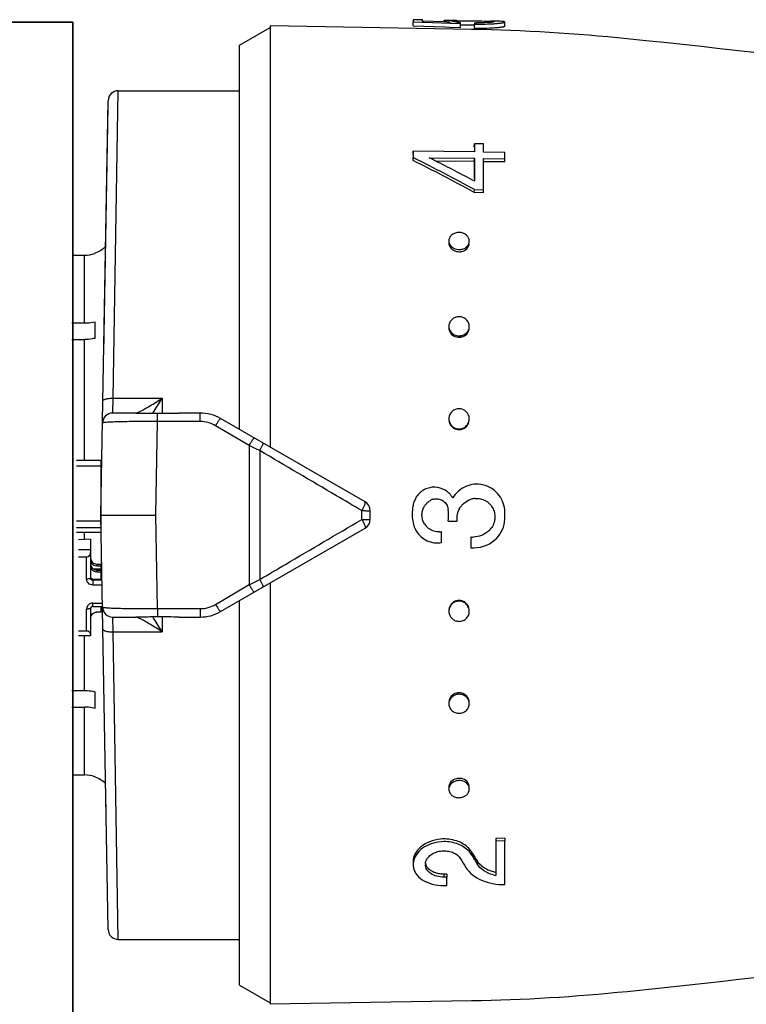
# Model space of a CAD drawing. Header units: millimetres. Extents: x 1279 to 58476, y -6899 to 74987.
# Tile 73 of 157: x 17145 to 17181, y -3103 to -3055. Entities that reach past the tile are written whole.
import ezdxf

# ---------------------------------------------------------------- set-up
doc = ezdxf.new("R2010")
doc.units = ezdxf.units.MM
doc.layers.add('UT_ZAŘÍZENÍ - OT', color=3, linetype='Continuous', lineweight=35)

msp = doc.modelspace()

# ---------------------------------------------------------------- linework, layer by layer
at = {"color": 0, "linetype": 'Continuous'}
for p, q in [((17155.874, -3056.085), (17157.374, -3055.219)), ((17157.374, -3055.145), (17157.374, -3075.79)), ((17167.242, -3055.318), (17157.374, -3055.145)), ((17164.375, -3055.144), (17164.378, -3054.945)), ((17164.375, -3055.144), (17165.924, -3055.198)), ((17164.378, -3054.84), (17164.378, -3054.945)), ((17164.828, -3054.848), (17164.378, -3054.84)), ((17164.378, -3054.945), (17164.827, -3054.96)), ((17164.827, -3054.96), (17164.895, -3054.963)), ((17164.828, -3054.916), (17164.828, -3054.848)), ((17165.888, -3054.95), (17164.828, -3054.916)), ((17164.895, -3054.963), (17166.186, -3055.008)), ((17165.878, -3054.896), (17165.877, -3054.949)), ((17166.19, -3054.959), (17165.888, -3054.95)), ((17165.924, -3055.198), (17166.182, -3055.207)), ((17166.041, -3054.955), (17166.041, -3054.94)), ((17166.182, -3055.207), (17166.699, -3055.226)), ((17166.186, -3055.008), (17166.272, -3055.011)), ((17166.272, -3055.011), (17166.702, -3055.027)), ((17166.478, -3054.954), (17166.479, -3054.89)), ((17166.699, -3055.226), (17166.702, -3055.027)), ((17166.7, -3055.087), (17166.732, -3055.087)), ((17166.702, -3055.027), (17166.702, -3054.974)), ((17167.311, -3055.094), (17167.386, -3055.095)), ((17167.312, -3054.894), (17167.434, -3054.896)), ((17167.384, -3055.255), (17167.388, -3055.056)), ((17167.388, -3054.993), (17167.388, -3055.056)), ((17168.226, -3054.907), (17168.214, -3054.907)), ((17168.225, -3054.967), (17168.226, -3054.921)), ((17168.241, -3054.908), (17168.226, -3054.907)), ((17168.874, -3055.154), (17168.878, -3054.954)), ((17155.874, -3074.924), (17155.874, -3056.085)), ((17149.774, -3067.383), (17149.929, -3058.319)), ((17149.929, -3058.319), (17155.874, -3058.319)), ((17149.074, -3079.119), (17149.429, -3058.81)), ((17149.213, -3071.185), (17149.424, -3059.06)), ((17167.374, -3061.069), (17167.378, -3060.918)), ((17167.378, -3060.918), (17167.378, -3061.324)), ((17167.828, -3060.924), (17167.378, -3060.918)), ((17167.828, -3061.33), (17167.828, -3060.924)), ((17164.375, -3061.432), (17164.378, -3061.285)), ((17164.378, -3061.285), (17164.378, -3061.597)), ((17167.378, -3061.324), (17164.378, -3061.285)), ((17168.878, -3061.343), (17167.828, -3061.33)), ((17168.878, -3061.654), (17168.878, -3061.343)), ((17164.375, -3061.741), (17164.378, -3061.597)), ((17164.378, -3061.597), (17164.434, -3061.625)), ((17165.164, -3061.607), (17167.378, -3061.635)), ((17165.219, -3061.635), (17165.164, -3061.607)), ((17165.457, -3061.755), (17167.374, -3061.779)), ((17167.374, -3061.779), (17167.378, -3061.635)), ((17167.374, -3061.779), (17167.374, -3062.637)), ((17167.378, -3061.635), (17167.378, -3062.754)), ((17167.824, -3061.785), (17168.874, -3061.798)), ((17167.828, -3063.173), (17167.828, -3061.641)), ((17167.828, -3061.641), (17168.878, -3061.654)), ((17168.874, -3061.798), (17168.878, -3061.654)), ((17167.322, -3063.271), (17167.374, -3063.299)), ((17167.374, -3063.299), (17167.378, -3063.168)), ((17167.374, -3063.299), (17167.824, -3063.304)), ((17167.378, -3063.168), (17167.828, -3063.173)), ((17167.824, -3063.304), (17167.828, -3063.173)), ((17148.774, -3066.283), (17148.774, -3066.296)), ((17147.704, -3066.382), (17148.274, -3066.382)), ((17148.274, -3069.706), (17148.274, -3066.382)), ((17149.672, -3073.394), (17149.774, -3067.383)), ((17147.656, -3069.706), (17148.274, -3069.706)), ((17148.774, -3069.645), (17148.774, -3070.459)), ((17147.649, -3070.519), (17148.274, -3070.519)), ((17148.274, -3076.445), (17148.274, -3070.519)), ((17149.653, -3074.119), (17149.672, -3073.394)), ((17149.672, -3073.394), (17152.074, -3073.394)), ((17152.074, -3073.394), (17152.074, -3074.128)), ((17150.81, -3074.119), (17149.653, -3074.119)), ((17151.775, -3079.119), (17151.847, -3074.534)), ((17151.847, -3074.534), (17151.847, -3074.127)), ((17153.944, -3074.534), (17151.847, -3074.534)), ((17153.944, -3074.119), (17152.917, -3074.119)), ((17153.944, -3074.534), (17153.944, -3074.119)), ((17162.024, -3078.475), (17154.944, -3074.387)), ((17156.34, -3075.707), (17154.694, -3074.739)), ((17156.34, -3075.707), (17156.34, -3082.531)), ((17156.861, -3075.963), (17156.861, -3082.275)), ((17149.074, -3076.445), (17147.874, -3076.445)), ((17149.074, -3076.445), (17149.074, -3079.967)), ((17149.074, -3076.729), (17147.874, -3076.729)), ((17161.861, -3079.335), (17161.861, -3078.904)), ((17162.274, -3079.331), (17162.274, -3078.908)), ((17149.429, -3099.428), (17149.074, -3079.119)), ((17149.074, -3079.119), (17151.775, -3079.119)), ((17151.847, -3083.704), (17151.775, -3079.119)), ((17149.074, -3079.425), (17147.874, -3079.425)), ((17149.074, -3079.74), (17147.874, -3079.74)), ((17154.944, -3083.851), (17162.024, -3079.764)), ((17166.088, -3079.422), (17166.538, -3079.422)), ((17149.074, -3079.967), (17147.874, -3079.967)), ((17148.574, -3080.294), (17147.974, -3080.327)), ((17148.274, -3080.31), (17148.274, -3079.967)), ((17148.574, -3080.294), (17148.574, -3082.217)), ((17165.768, -3080.463), (17165.768, -3079.928)), ((17167.198, -3080.191), (17167.198, -3080.725)), ((17148.574, -3080.825), (17147.974, -3080.825)), ((17148.374, -3081.177), (17147.974, -3081.177)), ((17148.374, -3082.256), (17148.374, -3081.177)), ((17149.12, -3081.768), (17148.711, -3081.768)), ((17148.874, -3081.523), (17148.874, -3081.621)), ((17148.874, -3081.523), (17149.074, -3081.523)), ((17149.074, -3081.621), (17148.874, -3081.621)), ((17149.072, -3081.737), (17149.12, -3081.734)), ((17149.074, -3081.523), (17149.074, -3081.768)), ((17149.12, -3081.734), (17149.114, -3081.411)), ((17148.674, -3082.257), (17148.674, -3082.55)), ((17148.674, -3082.257), (17149.074, -3082.257)), ((17148.874, -3081.816), (17148.874, -3081.913)), ((17148.874, -3081.816), (17149.074, -3081.816)), ((17149.074, -3081.913), (17148.874, -3081.913)), ((17149.074, -3081.816), (17149.074, -3082.257)), ((17149.074, -3081.963), (17149.124, -3081.963)), ((17149.074, -3082.159), (17149.127, -3082.159)), ((17149.13, -3082.315), (17148.674, -3082.315)), ((17149.134, -3082.55), (17148.674, -3082.55)), ((17154.694, -3083.5), (17156.34, -3082.531)), ((17157.374, -3082.448), (17157.374, -3103.093)), ((17148.374, -3084.806), (17148.374, -3083.727)), ((17148.574, -3083.688), (17148.574, -3085.042)), ((17148.674, -3083.594), (17148.674, -3083.433)), ((17148.674, -3083.433), (17149.149, -3083.433)), ((17148.674, -3083.594), (17149.152, -3083.594)), ((17149.074, -3083.594), (17149.074, -3083.875)), ((17151.847, -3083.704), (17153.944, -3083.704)), ((17151.847, -3083.704), (17151.847, -3084.112)), ((17153.944, -3083.704), (17153.944, -3084.119)), ((17155.874, -3102.153), (17155.874, -3083.314)), ((17149.074, -3083.875), (17148.874, -3083.875)), ((17149.653, -3084.119), (17150.81, -3084.119)), ((17149.672, -3084.844), (17149.653, -3084.119)), ((17152.074, -3084.11), (17152.074, -3084.844)), ((17152.917, -3084.119), (17153.944, -3084.119)), ((17148.374, -3084.806), (17147.974, -3084.806)), ((17148.574, -3085.042), (17147.974, -3085.042)), ((17148.274, -3087.719), (17148.274, -3085.042)), ((17149.672, -3084.844), (17152.074, -3084.844)), ((17149.774, -3090.855), (17149.672, -3084.844)), ((17147.649, -3087.719), (17148.274, -3087.719)), ((17148.774, -3087.78), (17148.774, -3088.593)), ((17147.656, -3088.532), (17148.274, -3088.532)), ((17148.274, -3091.856), (17148.274, -3088.532)), ((17149.929, -3099.919), (17149.774, -3090.855)), ((17147.704, -3091.856), (17148.274, -3091.856)), ((17148.774, -3091.942), (17148.774, -3091.955)), ((17149.329, -3093.734), (17149.314, -3092.872)), ((17168.874, -3094.96), (17168.424, -3094.965)), ((17168.424, -3094.965), (17168.428, -3095.097)), ((17168.878, -3095.091), (17168.428, -3095.097)), ((17168.428, -3095.097), (17168.428, -3096.785)), ((17168.874, -3094.96), (17168.878, -3095.091)), ((17168.878, -3097.234), (17168.878, -3095.091)), ((17167.252, -3095.649), (17167.256, -3095.787)), ((17167.281, -3095.696), (17167.252, -3095.649)), ((17167.397, -3096.025), (17167.369, -3095.977)), ((17167.507, -3096.072), (17167.511, -3096.213)), ((17166.025, -3096.717), (17165.875, -3096.719)), ((17165.875, -3096.719), (17165.878, -3096.865)), ((17166.025, -3096.717), (17166.028, -3096.863)), ((17166.028, -3096.863), (17165.878, -3096.865)), ((17166.028, -3097.271), (17166.028, -3096.863)), ((17165.878, -3097.273), (17166.028, -3097.271)), ((17149.929, -3099.919), (17155.874, -3099.919)), ((17155.874, -3102.153), (17157.374, -3103.019)), ((17167.242, -3102.921), (17157.374, -3103.093))]:
    msp.add_line(p, q, dxfattribs=at)
for centre, radius, start, end in [((17166.154, -3068.1), 13.227, 89.4411, 89.8689), ((17166.054, -3077.896), 23.023, 89.1611, 89.4301), ((17165.769, -3096.997), 42.126, 88.9967, 89.1537), ((17166.629, -3060.168), 5.28, 90.802, 91.6255), ((17167.065, -3049.608), 5.379, 264.4209, 265.2299), ((17167.151, -3048.566), 6.424, 265.2378, 265.9935), ((17167.562, -3044.965), 10.03, 269.0062, 269.6233), ((17167.605, -3042.514), 12.544, 269.0086, 269.7243), ((17167.685, -3045.356), 9.899, 272.5844, 273.3433), ((17167.686, -3045.224), 9.833, 272.604, 273.3682), ((17168.025, -3057.472), 2.559, 85.7717, 86.5413), ((17168.081, -3056.703), 1.789, 85.3674, 85.7466), ((17167.61, -3090.642), 35.74, 88.7845, 88.9876), ((17167.758, -3046.627), 8.626, 273.3493, 274.1441), ((17167.759, -3046.478), 8.577, 273.3742, 274.1744), ((17165.672, -3145.304), 90, 84.13647, 89), ((17123.786, -3553.159), 500, 80.7849, 84.13647), ((17149.929, -3058.819), 0.5, 90, 178.9973), ((17117.353, -3155.936), 105.279, 61.6647, 63.47201), ((17117.089, -3155.559), 105.191, 61.44046, 63.25103), ((17120.457, -3150.535), 99.533, 63.12099, 63.27442), ((17117.545, -3156.222), 105.923, 61.93543, 63.10673), ((17166.454, -3065.79), 0.33, 178.1966, 179.9988), ((17166.785, -3065.799), 0.34, 350.7701, 358.1614), ((17148.272, -3064.873), 1.509, 270.0706, 289.42), ((17148.274, -3064.869), 1.5, 289.4712, 313.3508), ((17166.631, -3065.632), 0.582, 256.3839, 269.3877), ((17166.634, -3065.53), 0.577, 256.3453, 269.3858), ((17166.63, -3065.642), 0.572, 269.4844, 276.215), ((17166.633, -3065.54), 0.567, 269.4846, 276.231), ((17166.629, -3065.632), 0.583, 276.2044, 282.5615), ((17166.632, -3065.529), 0.578, 276.2208, 282.5995), ((17166.542, -3069.939), 0.417, 180.044, 188.3148), ((17166.713, -3069.87), 0.415, 357.3732, 359.9964), ((17166.628, -3069.889), 0.519, 269.6646, 277.0861), ((17166.631, -3069.82), 0.515, 269.6648, 277.1036), ((17166.626, -3069.874), 0.533, 277.0798, 284.0515), ((17166.629, -3069.806), 0.529, 277.098, 284.093), ((17131.291, -3060.872), 24.264, 327.1853, 328.9302), ((17135.248, -3063.417), 19.559, 326.8086, 327.1686), ((17149.653, -3074.619), 0.5, 90, 179.0027), ((17153.944, -3076.119), 2, 60, 90), ((17153.943, -3076.013), 1.479, 59.4874, 89.9707), ((17166.657, -3074.404), 0.471, 354.8154, 359.9851), ((17166.626, -3074.442), 0.492, 269.8571, 277.6864), ((17166.629, -3074.411), 0.488, 269.8574, 277.7049), ((17166.624, -3074.425), 0.509, 277.6834, 285.011), ((17166.627, -3074.394), 0.505, 277.7025, 285.0544), ((17048.779, -3295.08), 244.324, 63.74449, 63.88063), ((17149.174, -3077.275), 0.0994, 180.0197, 226.4078), ((17149.174, -3077.263), 0.301, 250.5574, 255.9901), ((17165.417, -3078.811), 1.054, 158.3318, 164.7886), ((17165.434, -3078.818), 1.073, 152.1571, 158.3337), ((17165.439, -3078.82), 1.078, 145.9704, 152.1594), ((17165.517, -3078.89), 0.569, 108.7448, 116.1595), ((17165.519, -3078.897), 0.576, 101.6028, 108.7468), ((17167.491, -3079.231), 0.927, 100.7837, 106.9207), ((17167.481, -3079.182), 0.878, 93.8951, 100.7379), ((17149.174, -3078.891), 0.3, 107.6465, 109.446), ((17161.774, -3078.908), 0.5, 0, 60), ((17166.329, -3079.058), 1.999, 164.808, 168.1654), ((17165.635, -3079.121), 0.828, 140.8707, 150.3087), ((17165.642, -3079.126), 0.836, 130.1716, 140.8695), ((17163.792, -3079.119), 2.316, 352.4805, 7.1832), ((17167.501, -3079.273), 0.97, 138.9557, 147.5387), ((17167.495, -3079.269), 0.963, 129.9881, 138.9243), ((17166.216, -3079.119), 2.661, 352.617, 5.7964), ((17161.774, -3079.331), 0.5, 300, 0), ((17165.537, -3079.282), 1.181, 194.6023, 200.5271), ((17165.583, -3079.264), 1.23, 200.5407, 209.4474), ((17165.597, -3079.257), 1.247, 209.4292, 211.6367), ((17165.646, -3079.111), 0.841, 211.8891, 219.0761), ((17165.639, -3079.118), 0.831, 219.0533, 232.0289), ((17167.317, -3079.076), 1.119, 312.7756, 319.0143), ((17167.487, -3079.225), 0.893, 319.047, 325.886), ((17165.626, -3079.156), 0.785, 273.2244, 280.4384), ((17167.316, -3079.093), 1.104, 263.8642, 270.1259), ((17167.315, -3079.085), 1.644, 265.8993, 310.2058), ((17148.864, -3081.326), 0.29, 180.0444, 214.054), ((17048.779, -2863.158), 244.324, 296.11937, 296.25551), ((17148.662, -3083.688), 0.0882, 171.3392, 179.9631), ((17149.653, -3083.619), 0.5, 181, 270), ((17153.943, -3082.226), 1.479, 270.0293, 300.5126), ((17166.629, -3083.815), 0.51, 98.0269, 105.3394), ((17166.632, -3083.846), 0.507, 98.0461, 105.3827), ((17166.626, -3083.797), 0.493, 90.2068, 98.0303), ((17166.63, -3083.828), 0.489, 90.2071, 98.0487), ((17134.906, -3095.044), 19.968, 32.8351, 33.1877), ((17131.37, -3097.317), 24.171, 31.0665, 32.8181), ((17153.944, -3082.119), 2, 270, 300), ((17166.609, -3083.837), 0.481, 185.0847, 187.79), ((17166.63, -3088.368), 0.537, 97.7954, 104.7367), ((17166.634, -3088.436), 0.533, 97.8136, 104.7779), ((17166.628, -3088.351), 0.52, 90.3923, 97.8022), ((17166.632, -3088.419), 0.516, 90.3925, 97.8198), ((17148.272, -3093.366), 1.509, 70.58, 89.9294), ((17148.274, -3093.369), 1.5, 46.6492, 70.5288), ((17166.632, -3092.612), 0.588, 97.2668, 103.5858), ((17166.635, -3092.715), 0.584, 97.2832, 103.6235), ((17166.63, -3092.598), 0.574, 90.5617, 97.2781), ((17166.634, -3092.7), 0.569, 90.5618, 97.294), ((17166.63, -3092.587), 0.563, 89.5723, 90.5364), ((17166.633, -3092.705), 0.574, 77.3795, 90.4724), ((17166.629, -3092.603), 0.579, 77.4233, 89.5238), ((17166.785, -3092.439), 0.34, 1.8386, 9.2299), ((17166.454, -3092.449), 0.33, 180.0012, 181.8034), ((17165.898, -3096.975), 1.981, 90.6662, 95.2549), ((17165.897, -3096.943), 1.949, 86.3178, 90.6522), ((17166.293, -3096.374), 1.129, 37.3043, 43.3274), ((17166.388, -3096.301), 1.009, 30.6653, 37.3109), ((17207.65, -3071.9), 46.929, 210.5968, 210.8677), ((17206.802, -3072.068), 46.046, 210.8741, 211.1479), ((17165.437, -3096.243), 0.458, 173.0331, 181.3955), ((17205.182, -3073.004), 44.808, 210.827, 211.4577), ((17205.45, -3072.885), 44.466, 211.1479, 211.4291), ((17205.928, -3072.931), 44.921, 210.9365, 211.2166), ((17168.298, -3095.587), 0.927, 211.491, 218.2851), ((17168.377, -3095.525), 1.027, 218.2854, 224.5012), ((17168.812, -3094.915), 1.908, 254.2381, 258.3711), ((17123.786, -2605.08), 500, 275.86353, 279.22391), ((17149.929, -3099.419), 0.5, 181, 270), ((17165.672, -3012.934), 90, 271, 275.86353)]:
    msp.add_arc(centre, radius, start, end, dxfattribs=at)
for centre, major_axis, ratio, start_param, end_param in [((17148.374, -3080.942), (0, -0.235), 0.85043, 0, 1.570796), ((17148.374, -3084.963), (-0.2, 0), 0.785695, 3.141593, 4.712389)]:
    msp.add_ellipse(centre, major_axis=major_axis, ratio=ratio, start_param=start_param, end_param=end_param, dxfattribs=at)
for points, knots in [([(17165.928, -3054.882), (17165.916, -3054.883), (17165.899, -3054.885), (17165.883, -3054.89), (17165.878, -3054.894), (17165.878, -3054.896)], [0, 0, 0, 0, 0.708486, 0.898996, 1, 1, 1, 1]), ([(17165.878, -3054.896), (17165.878, -3054.901), (17165.896, -3054.909), (17165.924, -3054.918), (17165.978, -3054.929), (17166.018, -3054.936), (17166.041, -3054.94)], [0, 0, 0, 0, 0.080473, 0.272652, 0.58028, 1, 1, 1, 1]), ([(17166.028, -3054.875), (17166.017, -3054.875), (17165.984, -3054.877), (17165.951, -3054.879), (17165.928, -3054.882)], [0, 0, 0, 0, 0.312325, 1, 1, 1, 1]), ([(17166.184, -3054.873), (17166.169, -3054.873), (17166.117, -3054.873), (17166.065, -3054.874), (17166.028, -3054.875)], [0, 0, 0, 0, 0.28218, 1, 1, 1, 1]), ([(17166.041, -3054.94), (17166.052, -3054.941), (17166.102, -3054.949), (17166.152, -3054.955), (17166.19, -3054.959)], [0, 0, 0, 0, 0.219199, 1, 1, 1, 1]), ([(17166.276, -3054.912), (17166.276, -3054.909), (17166.286, -3054.904), (17166.294, -3054.903), (17166.3, -3054.902)], [0, 0, 0, 0, 0.306489, 1, 1, 1, 1]), ([(17166.542, -3054.961), (17166.504, -3054.957), (17166.439, -3054.95), (17166.363, -3054.939), (17166.318, -3054.93), (17166.295, -3054.924), (17166.283, -3054.919), (17166.276, -3054.914), (17166.276, -3054.912)], [0, 0, 0, 0, 0.416564, 0.727805, 0.840468, 0.923103, 0.975235, 1, 1, 1, 1]), ([(17166.3, -3054.902), (17166.304, -3054.901), (17166.327, -3054.898), (17166.35, -3054.896), (17166.368, -3054.895)], [0, 0, 0, 0, 0.191517, 1, 1, 1, 1]), ([(17166.368, -3054.895), (17166.376, -3054.894), (17166.413, -3054.892), (17166.45, -3054.891), (17166.479, -3054.89)], [0, 0, 0, 0, 0.216654, 1, 1, 1, 1]), ([(17166.555, -3054.889), (17166.569, -3054.888), (17166.628, -3054.888), (17166.688, -3054.888), (17166.734, -3054.888)], [0, 0, 0, 0, 0.229978, 1, 1, 1, 1]), ([(17166.732, -3055.087), (17166.776, -3055.088), (17166.969, -3055.088), (17167.162, -3055.091), (17167.311, -3055.094)], [0, 0, 0, 0, 0.228577, 1, 1, 1, 1]), ([(17166.734, -3054.888), (17166.778, -3054.888), (17166.97, -3054.888), (17167.163, -3054.891), (17167.312, -3054.894)], [0, 0, 0, 0, 0.228486, 1, 1, 1, 1]), ([(17167.384, -3055.255), (17167.449, -3055.256), (17167.698, -3055.258), (17167.948, -3055.254), (17168.131, -3055.245)], [0, 0, 0, 0, 0.261104, 1, 1, 1, 1]), ([(17167.434, -3054.896), (17167.573, -3054.898), (17167.822, -3054.904), (17168.071, -3054.911), (17168.18, -3054.918)], [0, 0, 0, 0, 0.5608, 1, 1, 1, 1]), ([(17168.137, -3054.976), (17168.093, -3054.979), (17167.88, -3054.993), (17167.666, -3054.996), (17167.496, -3054.995)], [0, 0, 0, 0, 0.202928, 1, 1, 1, 1]), ([(17167.545, -3055.058), (17167.596, -3055.058), (17167.792, -3055.058), (17167.988, -3055.053), (17168.133, -3055.047)], [0, 0, 0, 0, 0.261385, 1, 1, 1, 1]), ([(17168.335, -3054.942), (17168.335, -3054.943), (17168.33, -3054.947), (17168.314, -3054.953), (17168.276, -3054.961), (17168.214, -3054.969), (17168.165, -3054.973), (17168.137, -3054.976)], [0, 0, 0, 0, 0.026104, 0.078509, 0.271488, 0.580502, 1, 1, 1, 1]), ([(17168.226, -3054.921), (17168.241, -3054.922), (17168.267, -3054.924), (17168.3, -3054.929), (17168.321, -3054.933), (17168.333, -3054.937), (17168.335, -3054.94)], [0, 0, 0, 0, 0.402142, 0.703286, 0.901798, 1, 1, 1, 1]), ([(17168.335, -3054.94), (17168.335, -3054.94), (17168.335, -3054.941), (17168.335, -3054.941), (17168.335, -3054.942)], [0, 0, 0, 0, 0.519614, 1, 1, 1, 1]), ([(17168.798, -3054.929), (17168.742, -3054.922), (17168.598, -3054.916), (17168.455, -3054.912), (17168.368, -3054.91)], [0, 0, 0, 0, 0.393124, 1, 1, 1, 1]), ([(17168.382, -3055.231), (17168.451, -3055.226), (17168.549, -3055.217), (17168.67, -3055.203), (17168.741, -3055.193), (17168.796, -3055.184), (17168.838, -3055.174), (17168.861, -3055.166), (17168.874, -3055.158), (17168.874, -3055.154)], [0, 0, 0, 0, 0.416026, 0.586157, 0.728535, 0.841423, 0.923955, 0.976034, 1, 1, 1, 1]), ([(17168.384, -3055.032), (17168.453, -3055.027), (17168.551, -3055.018), (17168.673, -3055.004), (17168.744, -3054.994), (17168.799, -3054.984), (17168.841, -3054.974), (17168.864, -3054.967), (17168.878, -3054.958), (17168.878, -3054.954)], [0, 0, 0, 0, 0.415889, 0.585993, 0.728367, 0.841268, 0.923827, 0.975949, 1, 1, 1, 1]), ([(17168.858, -3054.941), (17168.854, -3054.94), (17168.834, -3054.934), (17168.814, -3054.931), (17168.798, -3054.929)], [0, 0, 0, 0, 0.194984, 1, 1, 1, 1]), ([(17168.878, -3054.954), (17168.878, -3054.951), (17168.87, -3054.945), (17168.863, -3054.942), (17168.858, -3054.941)], [0, 0, 0, 0, 0.34526, 1, 1, 1, 1]), ([(17166.628, -3065.266), (17166.564, -3065.266), (17166.439, -3065.285), (17166.275, -3065.369), (17166.161, -3065.503), (17166.13, -3065.614), (17166.128, -3065.668)], [0, 0, 0, 0, 0.270385, 0.528616, 0.769944, 1, 1, 1, 1]), ([(17167.128, -3065.699), (17167.13, -3065.643), (17167.103, -3065.527), (17166.991, -3065.383), (17166.823, -3065.29), (17166.694, -3065.267), (17166.628, -3065.266)], [0, 0, 0, 0, 0.229393, 0.470966, 0.729703, 1, 1, 1, 1]), ([(17166.125, -3065.79), (17166.125, -3065.882), (17166.21, -3066.078), (17166.394, -3066.174), (17166.494, -3066.198)], [0, 0, 0, 0, 0.47302, 1, 1, 1, 1]), ([(17166.128, -3065.668), (17166.127, -3065.716), (17166.145, -3065.815), (17166.199, -3065.9), (17166.232, -3065.937)], [0, 0, 0, 0, 0.488775, 1, 1, 1, 1]), ([(17166.755, -3066.2), (17166.845, -3066.18), (17167.013, -3066.101), (17167.107, -3065.936), (17167.12, -3065.853)], [0, 0, 0, 0, 0.524629, 1, 1, 1, 1]), ([(17167.024, -3065.945), (17167.055, -3065.911), (17167.105, -3065.834), (17167.126, -3065.743), (17167.128, -3065.699)], [0, 0, 0, 0, 0.509651, 1, 1, 1, 1]), ([(17166.232, -3065.937), (17166.249, -3065.956), (17166.324, -3066.027), (17166.422, -3066.072), (17166.498, -3066.091)], [0, 0, 0, 0, 0.24218, 1, 1, 1, 1]), ([(17166.758, -3066.093), (17166.784, -3066.087), (17166.882, -3066.058), (17166.973, -3066.001), (17167.024, -3065.945)], [0, 0, 0, 0, 0.260211, 1, 1, 1, 1]), ([(17148.274, -3069.706), (17148.317, -3069.706), (17148.485, -3069.701), (17148.652, -3069.676), (17148.774, -3069.645)], [0, 0, 0, 0, 0.252472, 1, 1, 1, 1]), ([(17166.628, -3069.402), (17166.505, -3069.401), (17166.312, -3069.468), (17166.163, -3069.666), (17166.131, -3069.785), (17166.129, -3069.844)], [0, 0, 0, 0, 0.507384, 0.755665, 1, 1, 1, 1]), ([(17167.128, -3069.87), (17167.128, -3069.809), (17167.1, -3069.685), (17166.989, -3069.529), (17166.822, -3069.427), (17166.693, -3069.402), (17166.628, -3069.402)], [0, 0, 0, 0, 0.241806, 0.488407, 0.741812, 1, 1, 1, 1]), ([(17166.129, -3069.844), (17166.126, -3069.895), (17166.136, -3069.963), (17166.16, -3070.027), (17166.167, -3070.042)], [0, 0, 0, 0, 0.747031, 1, 1, 1, 1]), ([(17166.129, -3069.999), (17166.142, -3070.09), (17166.229, -3070.269), (17166.402, -3070.366), (17166.494, -3070.39)], [0, 0, 0, 0, 0.489899, 1, 1, 1, 1]), ([(17166.167, -3070.042), (17166.196, -3070.109), (17166.289, -3070.231), (17166.426, -3070.299), (17166.498, -3070.318)], [0, 0, 0, 0, 0.492845, 1, 1, 1, 1]), ([(17166.755, -3070.392), (17166.847, -3070.369), (17167.02, -3070.274), (17167.107, -3070.096), (17167.12, -3070.006)], [0, 0, 0, 0, 0.510101, 1, 1, 1, 1]), ([(17166.758, -3070.319), (17166.82, -3070.304), (17166.939, -3070.251), (17167.028, -3070.156), (17167.061, -3070.103)], [0, 0, 0, 0, 0.506643, 1, 1, 1, 1]), ([(17167.061, -3070.103), (17167.07, -3070.087), (17167.106, -3070.02), (17167.125, -3069.945), (17167.128, -3069.889)], [0, 0, 0, 0, 0.253103, 1, 1, 1, 1]), ([(17148.774, -3070.459), (17148.734, -3070.469), (17148.57, -3070.504), (17148.401, -3070.519), (17148.274, -3070.519)], [0, 0, 0, 0, 0.247091, 1, 1, 1, 1]), ([(17149.172, -3073.523), (17149.172, -3073.514), (17149.181, -3073.491), (17149.214, -3073.468), (17149.261, -3073.446), (17149.351, -3073.418), (17149.49, -3073.398), (17149.608, -3073.393), (17149.672, -3073.394)], [0, 0, 0, 0, 0.054454, 0.124226, 0.220024, 0.341181, 0.645763, 1, 1, 1, 1]), ([(17150.954, -3074.055), (17151.037, -3074.015), (17151.214, -3073.922), (17151.59, -3073.706), (17151.879, -3073.524), (17152.074, -3073.394)], [0, 0, 0, 0, 0.213248, 0.460801, 1, 1, 1, 1]), ([(17150.844, -3074.103), (17150.846, -3074.102), (17150.857, -3074.098), (17150.867, -3074.094), (17150.875, -3074.091)], [0, 0, 0, 0, 0.235586, 1, 1, 1, 1]), ([(17150.875, -3074.091), (17150.881, -3074.088), (17150.907, -3074.077), (17150.934, -3074.065), (17150.954, -3074.055)], [0, 0, 0, 0, 0.229765, 1, 1, 1, 1]), ([(17166.628, -3073.908), (17166.507, -3073.908), (17166.257, -3073.999), (17166.141, -3074.24), (17166.13, -3074.359)], [0, 0, 0, 0, 0.501804, 1, 1, 1, 1]), ([(17167.128, -3074.404), (17167.128, -3074.278), (17167.02, -3074.014), (17166.755, -3073.909), (17166.628, -3073.908)], [0, 0, 0, 0, 0.49811, 1, 1, 1, 1]), ([(17151.847, -3074.534), (17151.671, -3074.533), (17151.325, -3074.533), (17150.825, -3074.536), (17150.364, -3074.542), (17150.014, -3074.549), (17149.766, -3074.557), (17149.61, -3074.563), (17149.476, -3074.569), (17149.364, -3074.576), (17149.276, -3074.584), (17149.213, -3074.591), (17149.174, -3074.598), (17149.158, -3074.604), (17149.153, -3074.609), (17149.153, -3074.61)], [0, 0, 0, 0, 0.195605, 0.383531, 0.55643, 0.707585, 0.773165, 0.831259, 0.881323, 0.92293, 0.955723, 0.979458, 0.994025, 0.997954, 1, 1, 1, 1]), ([(17150.785, -3074.119), (17150.793, -3074.119), (17150.813, -3074.114), (17150.832, -3074.108), (17150.844, -3074.103)], [0, 0, 0, 0, 0.393757, 1, 1, 1, 1]), ([(17150.81, -3074.119), (17150.89, -3074.119), (17151.236, -3074.12), (17151.581, -3074.124), (17151.847, -3074.127)], [0, 0, 0, 0, 0.230893, 1, 1, 1, 1]), ([(17151.847, -3074.127), (17152.026, -3074.129), (17152.383, -3074.128), (17152.74, -3074.119), (17152.917, -3074.119)], [0, 0, 0, 0, 0.502804, 1, 1, 1, 1]), ([(17154.694, -3074.739), (17154.715, -3074.719), (17154.746, -3074.671), (17154.78, -3074.597), (17154.819, -3074.534), (17154.857, -3074.483), (17154.888, -3074.441), (17154.913, -3074.41), (17154.928, -3074.394), (17154.941, -3074.385), (17154.944, -3074.387)], [0, 0, 0, 0, 0.198142, 0.388892, 0.560134, 0.707991, 0.828678, 0.918542, 0.975091, 1, 1, 1, 1]), ([(17166.129, -3074.503), (17166.142, -3074.598), (17166.226, -3074.785), (17166.401, -3074.89), (17166.494, -3074.916)], [0, 0, 0, 0, 0.498032, 1, 1, 1, 1]), ([(17166.146, -3074.53), (17166.168, -3074.612), (17166.258, -3074.77), (17166.415, -3074.858), (17166.498, -3074.881)], [0, 0, 0, 0, 0.49918, 1, 1, 1, 1]), ([(17166.755, -3074.917), (17166.838, -3074.894), (17166.995, -3074.808), (17167.084, -3074.652), (17167.107, -3074.57)], [0, 0, 0, 0, 0.50198, 1, 1, 1, 1]), ([(17166.758, -3074.882), (17166.831, -3074.862), (17166.97, -3074.791), (17167.06, -3074.663), (17167.089, -3074.594)], [0, 0, 0, 0, 0.50114, 1, 1, 1, 1]), ([(17156.34, -3075.707), (17156.37, -3075.657), (17156.413, -3075.586), (17156.469, -3075.496), (17156.506, -3075.441), (17156.537, -3075.396), (17156.56, -3075.364), (17156.577, -3075.346), (17156.585, -3075.338), (17156.589, -3075.337), (17156.59, -3075.338)], [0, 0, 0, 0, 0.387648, 0.559336, 0.708365, 0.829964, 0.920373, 0.976704, 0.992026, 1, 1, 1, 1]), ([(17156.861, -3075.963), (17156.887, -3075.917), (17156.924, -3075.848), (17156.967, -3075.761), (17156.992, -3075.706), (17157.011, -3075.661), (17157.023, -3075.626), (17157.028, -3075.604), (17157.028, -3075.59), (17157.025, -3075.588)], [0, 0, 0, 0, 0.389691, 0.560136, 0.707341, 0.827183, 0.916538, 0.973346, 1, 1, 1, 1]), ([(17161.861, -3078.904), (17161.445, -3078.659), (17159.779, -3077.679), (17158.113, -3076.699), (17156.861, -3075.963)], [0, 0, 0, 0, 0.249365, 1, 1, 1, 1]), ([(17166.318, -3078.281), (17166.23, -3078.129), (17165.974, -3077.866), (17165.536, -3077.737), (17165.184, -3077.769), (17164.933, -3077.859), (17164.712, -3078.009), (17164.595, -3078.144), (17164.545, -3078.217)], [0, 0, 0, 0, 0.249691, 0.498274, 0.623384, 0.748679, 0.874168, 1, 1, 1, 1]), ([(17168.864, -3078.85), (17168.85, -3078.708), (17168.775, -3078.426), (17168.468, -3077.938), (17167.818, -3077.547), (17167.061, -3077.621), (17166.577, -3077.934), (17166.391, -3078.158), (17166.318, -3078.281)], [0, 0, 0, 0, 0.125806, 0.251598, 0.500158, 0.748611, 0.874302, 1, 1, 1, 1]), ([(17165.403, -3078.333), (17165.48, -3078.317), (17165.642, -3078.317), (17165.864, -3078.417), (17166.027, -3078.596), (17166.08, -3078.751), (17166.09, -3078.83)], [0, 0, 0, 0, 0.248903, 0.498305, 0.748695, 1, 1, 1, 1]), ([(17167.422, -3078.306), (17167.505, -3078.301), (17167.675, -3078.313), (17167.993, -3078.429), (17168.247, -3078.678), (17168.37, -3078.995), (17168.396, -3079.25), (17168.35, -3079.502), (17168.274, -3079.656), (17168.227, -3079.726)], [0, 0, 0, 0, 0.124702, 0.249421, 0.497433, 0.62303, 0.748788, 0.874419, 1, 1, 1, 1]), ([(17161.861, -3078.904), (17161.89, -3078.852), (17161.94, -3078.757), (17161.998, -3078.629), (17162.028, -3078.54), (17162.034, -3078.494), (17162.029, -3078.478), (17162.024, -3078.475)], [0, 0, 0, 0, 0.377895, 0.69297, 0.905251, 0.965919, 1, 1, 1, 1]), ([(17161.861, -3078.904), (17161.889, -3078.904), (17161.943, -3078.904), (17162.022, -3078.904), (17162.092, -3078.905), (17162.153, -3078.905), (17162.197, -3078.906), (17162.226, -3078.906), (17162.243, -3078.906), (17162.256, -3078.907), (17162.266, -3078.907), (17162.27, -3078.908), (17162.274, -3078.907), (17162.274, -3078.908)], [0, 0, 0, 0, 0.203374, 0.394866, 0.56769, 0.716771, 0.837685, 0.88646, 0.926896, 0.958626, 0.981467, 0.99529, 1, 1, 1, 1]), ([(17164.372, -3078.648), (17164.356, -3078.725), (17164.31, -3079.034), (17164.335, -3079.353), (17164.394, -3079.58)], [0, 0, 0, 0, 0.250786, 1, 1, 1, 1]), ([(17164.932, -3079.555), (17164.894, -3079.493), (17164.832, -3079.356), (17164.8, -3079.135), (17164.824, -3078.913), (17164.879, -3078.774), (17164.916, -3078.711)], [0, 0, 0, 0, 0.249892, 0.499949, 0.75024, 1, 1, 1, 1]), ([(17166.538, -3079.422), (17166.522, -3079.307), (17166.531, -3079.07), (17166.62, -3078.85), (17166.682, -3078.752)], [0, 0, 0, 0, 0.500135, 1, 1, 1, 1]), ([(17156.861, -3082.275), (17157.279, -3082.029), (17158.946, -3081.05), (17160.612, -3080.069), (17161.861, -3079.335)], [0, 0, 0, 0, 0.250578, 1, 1, 1, 1]), ([(17161.861, -3079.335), (17161.889, -3079.335), (17161.943, -3079.334), (17162.022, -3079.334), (17162.092, -3079.334), (17162.153, -3079.333), (17162.197, -3079.333), (17162.226, -3079.332), (17162.243, -3079.332), (17162.256, -3079.331), (17162.266, -3079.332), (17162.27, -3079.33), (17162.274, -3079.331), (17162.274, -3079.331)], [0, 0, 0, 0, 0.203374, 0.394866, 0.56769, 0.716771, 0.837685, 0.88646, 0.926896, 0.958626, 0.981467, 0.99529, 1, 1, 1, 1]), ([(17161.861, -3079.335), (17161.89, -3079.386), (17161.94, -3079.482), (17161.998, -3079.61), (17162.028, -3079.698), (17162.034, -3079.745), (17162.029, -3079.761), (17162.024, -3079.764)], [0, 0, 0, 0, 0.377895, 0.69297, 0.905251, 0.965919, 1, 1, 1, 1]), ([(17165.67, -3079.94), (17165.574, -3079.945), (17165.378, -3079.922), (17165.203, -3079.831), (17165.128, -3079.772)], [0, 0, 0, 0, 0.50069, 1, 1, 1, 1]), ([(17168.377, -3080.341), (17168.506, -3080.231), (17168.725, -3079.96), (17168.834, -3079.63), (17168.856, -3079.461)], [0, 0, 0, 0, 0.49938, 1, 1, 1, 1]), ([(17164.536, -3079.911), (17164.598, -3080.012), (17164.753, -3080.198), (17165.059, -3080.395), (17165.408, -3080.491), (17165.651, -3080.485), (17165.768, -3080.463)], [0, 0, 0, 0, 0.249964, 0.499879, 0.749906, 1, 1, 1, 1]), ([(17168.077, -3079.898), (17167.975, -3079.992), (17167.736, -3080.144), (17167.456, -3080.197), (17167.318, -3080.197)], [0, 0, 0, 0, 0.500561, 1, 1, 1, 1]), ([(17148.574, -3081.229), (17148.574, -3081.267), (17148.59, -3081.345), (17148.657, -3081.443), (17148.757, -3081.508), (17148.835, -3081.523), (17148.874, -3081.523)], [0, 0, 0, 0, 0.247784, 0.496832, 0.747734, 1, 1, 1, 1]), ([(17148.574, -3081.522), (17148.574, -3081.56), (17148.59, -3081.638), (17148.657, -3081.735), (17148.757, -3081.801), (17148.835, -3081.816), (17148.874, -3081.816)], [0, 0, 0, 0, 0.247784, 0.496832, 0.747734, 1, 1, 1, 1]), ([(17148.874, -3081.913), (17148.835, -3081.913), (17148.757, -3081.898), (17148.657, -3081.833), (17148.59, -3081.735), (17148.574, -3081.657), (17148.574, -3081.619)], [0, 0, 0, 0, 0.252266, 0.503168, 0.752216, 1, 1, 1, 1]), ([(17148.874, -3081.621), (17148.825, -3081.621), (17148.727, -3081.597), (17148.651, -3081.529), (17148.624, -3081.489)], [0, 0, 0, 0, 0.501963, 1, 1, 1, 1]), ([(17148.574, -3082.217), (17148.574, -3082.22), (17148.571, -3082.225), (17148.565, -3082.229), (17148.555, -3082.234), (17148.539, -3082.24), (17148.514, -3082.245), (17148.484, -3082.25), (17148.437, -3082.255), (17148.4, -3082.256), (17148.374, -3082.256)], [0, 0, 0, 0, 0.040706, 0.069574, 0.105554, 0.199505, 0.321626, 0.468167, 0.634164, 1, 1, 1, 1]), ([(17148.674, -3082.55), (17148.635, -3082.55), (17148.557, -3082.535), (17148.457, -3082.47), (17148.39, -3082.372), (17148.374, -3082.294), (17148.374, -3082.256)], [0, 0, 0, 0, 0.252255, 0.503168, 0.752226, 1, 1, 1, 1]), ([(17148.674, -3082.315), (17148.661, -3082.315), (17148.635, -3082.31), (17148.602, -3082.288), (17148.579, -3082.256), (17148.574, -3082.23), (17148.574, -3082.217)], [0, 0, 0, 0, 0.252236, 0.503168, 0.752245, 1, 1, 1, 1]), ([(17148.674, -3082.257), (17148.662, -3082.257), (17148.638, -3082.252), (17148.607, -3082.234), (17148.584, -3082.206), (17148.577, -3082.183), (17148.575, -3082.172)], [0, 0, 0, 0, 0.251925, 0.502849, 0.751924, 1, 1, 1, 1]), ([(17156.861, -3082.275), (17156.887, -3082.322), (17156.924, -3082.39), (17156.967, -3082.477), (17156.992, -3082.532), (17157.011, -3082.577), (17157.023, -3082.613), (17157.028, -3082.634), (17157.028, -3082.648), (17157.025, -3082.65)], [0, 0, 0, 0, 0.389693, 0.560138, 0.707342, 0.827185, 0.916539, 0.973347, 1, 1, 1, 1]), ([(17156.34, -3082.531), (17156.37, -3082.581), (17156.413, -3082.653), (17156.469, -3082.742), (17156.506, -3082.798), (17156.537, -3082.842), (17156.56, -3082.874), (17156.577, -3082.893), (17156.585, -3082.9), (17156.589, -3082.901), (17156.59, -3082.901)], [0, 0, 0, 0, 0.387648, 0.559336, 0.708365, 0.829964, 0.920373, 0.976704, 0.992026, 1, 1, 1, 1]), ([(17148.674, -3083.433), (17148.635, -3083.433), (17148.557, -3083.448), (17148.457, -3083.514), (17148.39, -3083.611), (17148.374, -3083.689), (17148.374, -3083.727)], [0, 0, 0, 0, 0.252255, 0.503168, 0.752226, 1, 1, 1, 1]), ([(17148.574, -3083.688), (17148.574, -3083.691), (17148.571, -3083.696), (17148.565, -3083.7), (17148.555, -3083.705), (17148.539, -3083.711), (17148.514, -3083.717), (17148.484, -3083.721), (17148.437, -3083.726), (17148.4, -3083.727), (17148.374, -3083.727)], [0, 0, 0, 0, 0.040706, 0.069574, 0.105554, 0.199505, 0.321626, 0.468167, 0.634164, 1, 1, 1, 1]), ([(17148.674, -3083.594), (17148.662, -3083.594), (17148.637, -3083.598), (17148.606, -3083.617), (17148.584, -3083.643), (17148.577, -3083.665), (17148.575, -3083.675)], [0, 0, 0, 0, 0.26767, 0.525516, 0.768461, 1, 1, 1, 1]), ([(17149.153, -3083.628), (17149.153, -3083.63), (17149.158, -3083.634), (17149.174, -3083.64), (17149.213, -3083.647), (17149.276, -3083.655), (17149.364, -3083.662), (17149.476, -3083.669), (17149.61, -3083.676), (17149.766, -3083.682), (17150.014, -3083.689), (17150.364, -3083.696), (17150.825, -3083.702), (17151.325, -3083.705), (17151.671, -3083.705), (17151.847, -3083.704)], [0, 0, 0, 0, 0.002046, 0.005975, 0.020542, 0.044277, 0.07707, 0.118677, 0.168741, 0.226835, 0.292415, 0.44357, 0.616469, 0.804395, 1, 1, 1, 1]), ([(17154.694, -3083.5), (17154.715, -3083.52), (17154.746, -3083.568), (17154.78, -3083.642), (17154.819, -3083.705), (17154.857, -3083.756), (17154.888, -3083.797), (17154.913, -3083.828), (17154.928, -3083.845), (17154.941, -3083.853), (17154.944, -3083.851)], [0, 0, 0, 0, 0.198108, 0.388908, 0.560156, 0.708001, 0.828682, 0.918545, 0.975091, 1, 1, 1, 1]), ([(17166.494, -3083.323), (17166.401, -3083.348), (17166.226, -3083.453), (17166.142, -3083.64), (17166.129, -3083.735)], [0, 0, 0, 0, 0.501968, 1, 1, 1, 1]), ([(17166.498, -3083.357), (17166.415, -3083.38), (17166.258, -3083.469), (17166.168, -3083.626), (17166.146, -3083.709)], [0, 0, 0, 0, 0.50082, 1, 1, 1, 1]), ([(17167.107, -3083.668), (17167.084, -3083.586), (17166.995, -3083.431), (17166.838, -3083.344), (17166.755, -3083.322)], [0, 0, 0, 0, 0.49802, 1, 1, 1, 1]), ([(17167.089, -3083.645), (17167.06, -3083.575), (17166.97, -3083.448), (17166.831, -3083.376), (17166.758, -3083.357)], [0, 0, 0, 0, 0.49886, 1, 1, 1, 1]), ([(17148.574, -3084.169), (17148.574, -3084.131), (17148.59, -3084.053), (17148.657, -3083.955), (17148.757, -3083.89), (17148.835, -3083.875), (17148.874, -3083.875)], [0, 0, 0, 0, 0.247784, 0.496832, 0.747734, 1, 1, 1, 1]), ([(17150.799, -3084.121), (17150.797, -3084.121), (17150.793, -3084.12), (17150.788, -3084.119), (17150.785, -3084.119)], [0, 0, 0, 0, 0.289793, 1, 1, 1, 1]), ([(17150.954, -3084.183), (17150.924, -3084.169), (17150.873, -3084.146), (17150.821, -3084.126), (17150.799, -3084.121)], [0, 0, 0, 0, 0.595054, 1, 1, 1, 1]), ([(17151.847, -3084.112), (17151.755, -3084.113), (17151.41, -3084.116), (17151.064, -3084.119), (17150.81, -3084.119)], [0, 0, 0, 0, 0.264643, 1, 1, 1, 1]), ([(17152.074, -3084.844), (17151.879, -3084.715), (17151.59, -3084.533), (17151.214, -3084.317), (17151.037, -3084.223), (17150.954, -3084.183)], [0, 0, 0, 0, 0.539199, 0.786752, 1, 1, 1, 1]), ([(17152.917, -3084.119), (17152.74, -3084.119), (17152.383, -3084.111), (17152.026, -3084.11), (17151.847, -3084.112)], [0, 0, 0, 0, 0.497196, 1, 1, 1, 1]), ([(17166.132, -3083.902), (17166.141, -3083.96), (17166.178, -3084.075), (17166.291, -3084.217), (17166.449, -3084.308), (17166.568, -3084.33), (17166.628, -3084.33)], [0, 0, 0, 0, 0.249231, 0.498303, 0.748586, 1, 1, 1, 1]), ([(17166.628, -3084.33), (17166.697, -3084.33), (17166.835, -3084.3), (17167.007, -3084.179), (17167.114, -3083.998), (17167.132, -3083.859), (17167.126, -3083.792)], [0, 0, 0, 0, 0.25144, 0.501784, 0.751362, 1, 1, 1, 1]), ([(17149.172, -3084.715), (17149.172, -3084.725), (17149.181, -3084.747), (17149.214, -3084.771), (17149.261, -3084.793), (17149.351, -3084.82), (17149.49, -3084.841), (17149.608, -3084.845), (17149.672, -3084.844)], [0, 0, 0, 0, 0.054452, 0.124207, 0.219995, 0.341151, 0.645741, 1, 1, 1, 1]), ([(17148.274, -3087.719), (17148.317, -3087.719), (17148.485, -3087.724), (17148.652, -3087.749), (17148.774, -3087.78)], [0, 0, 0, 0, 0.252472, 1, 1, 1, 1]), ([(17166.494, -3087.848), (17166.402, -3087.872), (17166.229, -3087.969), (17166.142, -3088.149), (17166.129, -3088.239)], [0, 0, 0, 0, 0.510101, 1, 1, 1, 1]), ([(17166.498, -3087.921), (17166.426, -3087.94), (17166.289, -3088.007), (17166.196, -3088.13), (17166.167, -3088.196)], [0, 0, 0, 0, 0.507155, 1, 1, 1, 1]), ([(17167.12, -3088.232), (17167.107, -3088.143), (17167.02, -3087.964), (17166.847, -3087.87), (17166.755, -3087.847)], [0, 0, 0, 0, 0.489899, 1, 1, 1, 1]), ([(17167.061, -3088.136), (17167.028, -3088.082), (17166.939, -3087.988), (17166.82, -3087.935), (17166.758, -3087.919)], [0, 0, 0, 0, 0.493357, 1, 1, 1, 1]), ([(17148.774, -3088.593), (17148.734, -3088.583), (17148.57, -3088.547), (17148.401, -3088.532), (17148.274, -3088.532)], [0, 0, 0, 0, 0.247091, 1, 1, 1, 1]), ([(17166.167, -3088.196), (17166.16, -3088.212), (17166.136, -3088.275), (17166.126, -3088.344), (17166.129, -3088.394)], [0, 0, 0, 0, 0.252969, 1, 1, 1, 1]), ([(17166.129, -3088.394), (17166.131, -3088.453), (17166.163, -3088.573), (17166.312, -3088.77), (17166.505, -3088.838), (17166.628, -3088.837)], [0, 0, 0, 0, 0.244335, 0.492616, 1, 1, 1, 1]), ([(17166.628, -3088.837), (17166.695, -3088.836), (17166.827, -3088.81), (17166.997, -3088.703), (17167.107, -3088.54), (17167.13, -3088.412), (17167.128, -3088.35)], [0, 0, 0, 0, 0.258416, 0.511779, 0.758272, 1, 1, 1, 1]), ([(17167.128, -3088.35), (17167.125, -3088.294), (17167.106, -3088.218), (17167.07, -3088.152), (17167.061, -3088.136)], [0, 0, 0, 0, 0.746897, 1, 1, 1, 1]), ([(17166.494, -3092.04), (17166.394, -3092.064), (17166.21, -3092.16), (17166.125, -3092.357), (17166.125, -3092.449)], [0, 0, 0, 0, 0.52698, 1, 1, 1, 1]), ([(17166.232, -3092.301), (17166.199, -3092.338), (17166.145, -3092.423), (17166.127, -3092.522), (17166.128, -3092.57)], [0, 0, 0, 0, 0.511225, 1, 1, 1, 1]), ([(17166.498, -3092.148), (17166.472, -3092.154), (17166.374, -3092.185), (17166.283, -3092.244), (17166.232, -3092.301)], [0, 0, 0, 0, 0.259523, 1, 1, 1, 1]), ([(17167.12, -3092.385), (17167.107, -3092.303), (17167.013, -3092.137), (17166.845, -3092.058), (17166.755, -3092.038)], [0, 0, 0, 0, 0.475371, 1, 1, 1, 1]), ([(17167.024, -3092.293), (17167.007, -3092.275), (17166.932, -3092.205), (17166.834, -3092.162), (17166.758, -3092.145)], [0, 0, 0, 0, 0.241743, 1, 1, 1, 1]), ([(17167.128, -3092.539), (17167.126, -3092.495), (17167.105, -3092.405), (17167.055, -3092.327), (17167.024, -3092.293)], [0, 0, 0, 0, 0.490349, 1, 1, 1, 1]), ([(17166.128, -3092.57), (17166.13, -3092.624), (17166.161, -3092.735), (17166.275, -3092.869), (17166.439, -3092.953), (17166.564, -3092.973), (17166.628, -3092.972)], [0, 0, 0, 0, 0.230056, 0.471384, 0.729615, 1, 1, 1, 1]), ([(17166.628, -3092.972), (17166.694, -3092.971), (17166.823, -3092.948), (17166.991, -3092.855), (17167.103, -3092.712), (17167.13, -3092.595), (17167.128, -3092.539)], [0, 0, 0, 0, 0.270297, 0.529034, 0.770607, 1, 1, 1, 1]), ([(17165.716, -3095.002), (17165.536, -3095.019), (17165.189, -3095.099), (17164.748, -3095.351), (17164.446, -3095.705), (17164.372, -3095.994), (17164.375, -3096.129)], [0, 0, 0, 0, 0.285569, 0.551478, 0.78834, 1, 1, 1, 1]), ([(17165.878, -3095.126), (17165.71, -3095.128), (17165.379, -3095.174), (17164.935, -3095.362), (17164.591, -3095.648), (17164.449, -3095.898), (17164.412, -3096.025)], [0, 0, 0, 0, 0.276815, 0.541296, 0.783329, 1, 1, 1, 1]), ([(17167.114, -3095.599), (17166.967, -3095.443), (17166.673, -3095.262), (17166.237, -3095.144), (17165.998, -3095.125), (17165.878, -3095.126)], [0, 0, 0, 0, 0.473959, 0.733478, 1, 1, 1, 1]), ([(17167.252, -3095.649), (17167.139, -3095.458), (17166.856, -3095.22), (17166.408, -3095.049), (17166.153, -3095.006), (17166.022, -3094.998)], [0, 0, 0, 0, 0.464053, 0.726092, 1, 1, 1, 1]), ([(17165.032, -3096.023), (17165.063, -3095.959), (17165.156, -3095.836), (17165.35, -3095.698), (17165.588, -3095.605), (17165.851, -3095.567), (17166.116, -3095.588), (17166.426, -3095.683), (17166.628, -3095.837), (17166.705, -3095.966)], [0, 0, 0, 0, 0.110355, 0.232071, 0.363298, 0.500079, 0.636986, 0.768855, 1, 1, 1, 1]), ([(17164.412, -3096.025), (17164.406, -3096.045), (17164.385, -3096.125), (17164.377, -3096.208), (17164.379, -3096.27)], [0, 0, 0, 0, 0.254201, 1, 1, 1, 1]), ([(17164.379, -3096.27), (17164.38, -3096.339), (17164.403, -3096.48), (17164.528, -3096.75), (17164.83, -3097.034), (17165.319, -3097.234), (17165.688, -3097.275), (17165.878, -3097.273)], [0, 0, 0, 0, 0.104904, 0.212347, 0.445391, 0.711352, 1, 1, 1, 1]), ([(17165.878, -3096.865), (17165.764, -3096.867), (17165.542, -3096.841), (17165.249, -3096.717), (17165.037, -3096.516), (17164.98, -3096.338), (17164.978, -3096.255)], [0, 0, 0, 0, 0.288289, 0.554647, 0.788959, 1, 1, 1, 1]), ([(17164.982, -3096.188), (17164.983, -3096.174), (17164.993, -3096.117), (17165.013, -3096.062), (17165.032, -3096.023)], [0, 0, 0, 0, 0.245195, 1, 1, 1, 1]), ([(17165.082, -3096.402), (17165.07, -3096.386), (17165.024, -3096.321), (17164.994, -3096.245), (17164.983, -3096.187)], [0, 0, 0, 0, 0.259352, 1, 1, 1, 1]), ([(17168.294, -3096.752), (17168.129, -3096.705), (17167.828, -3096.576), (17167.589, -3096.342), (17167.511, -3096.213)], [0, 0, 0, 0, 0.53047, 1, 1, 1, 1]), ([(17168.424, -3096.639), (17168.347, -3096.623), (17168.064, -3096.547), (17167.794, -3096.398), (17167.644, -3096.245)], [0, 0, 0, 0, 0.269283, 1, 1, 1, 1]), ([(17165.875, -3096.719), (17165.795, -3096.72), (17165.637, -3096.707), (17165.355, -3096.631), (17165.166, -3096.509), (17165.082, -3096.402)], [0, 0, 0, 0, 0.273822, 0.536871, 1, 1, 1, 1]), ([(17166.96, -3096.388), (17167.043, -3096.524), (17167.276, -3096.776), (17167.735, -3097.043), (17168.284, -3097.203), (17168.677, -3097.236), (17168.878, -3097.234)], [0, 0, 0, 0, 0.219385, 0.461046, 0.724092, 1, 1, 1, 1])]:
    msp.add_open_spline(points, degree=3, knots=knots, dxfattribs=at)
for points in [[(17166.494, -3070.39), (17166.536, -3070.401), (17166.581, -3070.407), (17166.625, -3070.408)], [(17166.498, -3070.318), (17166.54, -3070.329), (17166.584, -3070.335), (17166.628, -3070.335)], [(17166.13, -3074.359), (17166.125, -3074.416), (17166.131, -3074.475), (17166.146, -3074.53)], [(17167.089, -3074.594), (17167.109, -3074.547), (17167.121, -3074.497), (17167.126, -3074.447)], [(17166.494, -3074.916), (17166.536, -3074.927), (17166.581, -3074.934), (17166.625, -3074.934)], [(17166.498, -3074.881), (17166.54, -3074.893), (17166.584, -3074.899), (17166.628, -3074.899)], [(17165.102, -3078.487), (17165.152, -3078.445), (17165.207, -3078.408), (17165.266, -3078.379)], [(17166.876, -3078.531), (17166.977, -3078.447), (17167.096, -3078.382), (17167.222, -3078.344)], [(17166.146, -3083.709), (17166.131, -3083.764), (17166.125, -3083.822), (17166.13, -3083.879)], [(17166.755, -3083.322), (17166.713, -3083.31), (17166.669, -3083.304), (17166.625, -3083.305)], [(17166.758, -3083.357), (17166.716, -3083.345), (17166.672, -3083.339), (17166.628, -3083.339)], [(17167.126, -3083.792), (17167.121, -3083.741), (17167.109, -3083.691), (17167.089, -3083.645)], [(17166.755, -3087.847), (17166.713, -3087.836), (17166.668, -3087.831), (17166.625, -3087.831)], [(17166.758, -3087.919), (17166.716, -3087.908), (17166.672, -3087.903), (17166.628, -3087.903)]]:
    msp.add_open_spline(points, degree=3, dxfattribs=at)
at = {"layer": 'UT_ZAŘÍZENÍ - OT', "linetype": 'Continuous'}
for p, q in [((15347.704, -3054.96), (17147.704, -3054.96)), ((17147.704, -3054.96), (17147.704, -3554.96))]:
    msp.add_line(p, q, dxfattribs=at)

doc.saveas('drawing.dxf')
